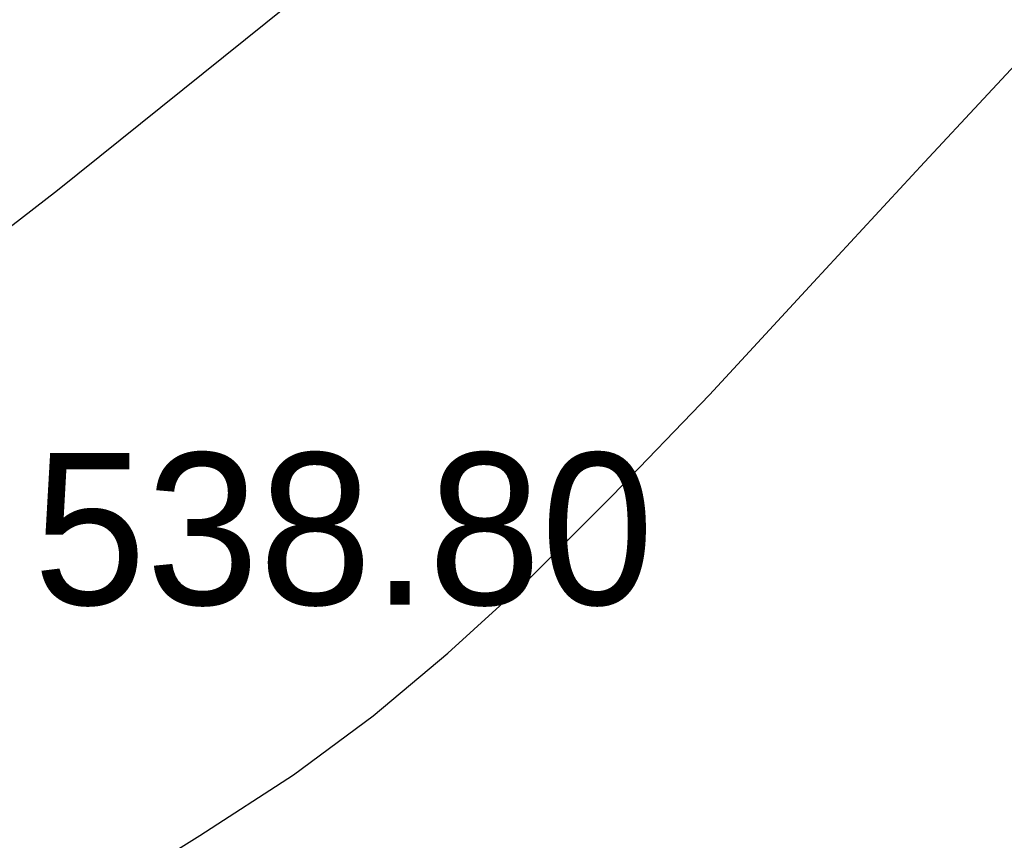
# Model space of a CAD drawing. Extents: x 0 to 363660, y 0 to 4201329.
# Tile 222 of 256: x 360292.47 to 360298.15, y 4200428.29 to 4200433.02. Entities that reach past the tile are written whole.
import ezdxf

# ---------------------------------------------------------------- set-up
doc = ezdxf.new("R2010")
doc.units = 0
doc.header["$LTSCALE"] = 0.5
doc.header["$MEASUREMENT"] = 0
doc.linetypes.add('CONTI', pattern=[0])
doc.layers.add('(004) Точки рельефа', color=7, linetype='Continuous')
doc.layers.add('GORIZDEFAULT', color=32, linetype='CONTI')
doc.layers.add('.', color=7, linetype='Continuous', lineweight=15)
doc.styles.add('D-431', font='d431.ttf')

# ---------------------------------------------------------------- blocks, each defined once
blk = doc.blocks.new('gergrgrre')
at = {"layer": 'GORIZDEFAULT', "color": 32}
for points in [[(360287.26, 4200428.04, 539), (360289.1, 4200429.34, 539), (360290.93, 4200430.68, 539), (360292.69, 4200432.04, 539), (360294.37, 4200433.39, 539), (360295.95, 4200434.71, 539), (360297.41, 4200435.99, 539), (360298.75, 4200437.19, 539), (360299.93, 4200438.29, 539), (360300.95, 4200439.29, 539), (360301.8, 4200440.15, 539), (360302.5, 4200440.91, 539), (360303.09, 4200441.6, 539), (360303.61, 4200442.25, 539), (360304.09, 4200442.89, 539), (360304.56, 4200443.56, 539), (360305.06, 4200444.28, 539), (360305.62, 4200445.08, 539), (360306.25, 4200445.95, 539), (360306.93, 4200446.88, 539), (360307.66, 4200447.84, 539)], [(360292.87, 4200427.92, 538.5), (360293.51, 4200428.32, 538.5), (360294.05, 4200428.67, 538.5), (360294.51, 4200429.01, 538.5), (360294.94, 4200429.37, 538.5), (360295.39, 4200429.78, 538.5), (360295.89, 4200430.28, 538.5), (360296.45, 4200430.86, 538.5), (360297.05, 4200431.51, 538.5), (360297.69, 4200432.2, 538.5), (360298.37, 4200432.93, 538.5)]]:
    blk.add_polyline3d(points, dxfattribs=at)
at = {"layer": '(004) Точки рельефа', "style": 'D-431'}
blk.add_text('538.80', height=0.875, dxfattribs=at).set_placement((360292.55, 4200429.65))

msp = doc.modelspace()

# ---------------------------------------------------------------- hatches: boundary and pattern name
at = {"layer": '.', "ltscale": 0.149071}
h = msp.add_hatch(color=256, dxfattribs=at)
h.dxf.hatch_style = 1
h.set_gradient(color1=(255, 255, 255), tint=1)
h.paths.add_polyline_path([(359890.2408, 4200193.8911), (361190.2408, 4200193.8911), (361190.2408, 4201328.8911), (359890.2408, 4201328.8911)])
h.paths.add_polyline_path([(359905.2408, 4201313.8911), (361175.2408, 4201313.8911), (361175.2408, 4200208.8911), (359905.2408, 4200208.8911)], flags=16)

# ---------------------------------------------------------------- block references
at = {"linetype": 'Continuous'}
msp.add_blockref('gergrgrre', (0, 0), dxfattribs=at)

doc.saveas('drawing.dxf')
